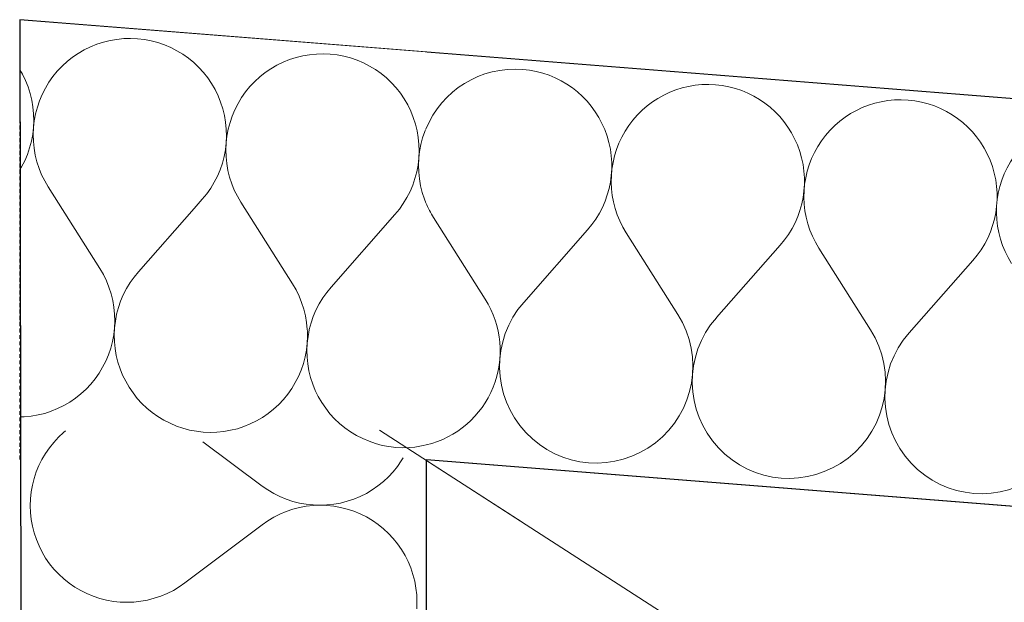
# Model space of a CAD drawing. Header units: millimetres. Extents: x -23738 to 4435, y -2716 to 20653.
# Tile 153 of 160: x -11148 to -10760, y 18761 to 18991. Entities that reach past the tile are written whole.
import ezdxf

# ---------------------------------------------------------------- set-up
doc = ezdxf.new("R2010")
doc.units = ezdxf.units.MM
doc.header["$MEASUREMENT"] = 0
for name, pattern in [('Wipeout_Contour', [1000, 0, -1000]), ('Čerchovaná', [450, 200, -117.5, 15, -117.5]), ('Čárkovaná S', [2.5, 1.5, -1])]:
    doc.linetypes.add(name, pattern=pattern)
for name, color, linetype in [('9._POHLED ZÁPADNÍ_2_2D prvky - obecné', 7, 'Continuous'), ('9._POHLED ZÁPADNÍ_2_Konstrukce - krov', 7, 'Continuous'), ('9._POHLED ZÁPADNÍ_2_Konstrukce - nosné', 7, 'Continuous'), ('9._POHLED ZÁPADNÍ_2_Kresby a obrázky', 7, 'Continuous'), ('9._POHLED ZÁPADNÍ_2_Nové_Konstrukce - nosné', 7, 'Continuous'), ('9._POHLED ZÁPADNÍ_2_Nové_Výplně - Povrchové', 7, 'Continuous'), ('9._POHLED ZÁPADNÍ_2_Nové_Výplně – Řezové', 7, 'Continuous'), ('9._POHLED ZÁPADNÍ_2_Výplně - Povrchové', 7, 'Continuous'), ('9._POHLED ZÁPADNÍ_2_VÝTAH VAR 1', 7, 'Continuous')]:
    doc.layers.add(name, color=color, linetype=linetype)

# ---------------------------------------------------------------- blocks, each defined once
blk = doc.blocks.new('*X14', base_point=(-24533.14, -6254.22))
at = {"layer": '9._POHLED ZÁPADNÍ_2_Nové_Výplně – Řezové', "color": 21, "linetype": 'Continuous', "lineweight": 20, "true_color": 0xffaaaa}
for p, q in [((-11147.33, 18969.3), (-11148.35, 18971.06)), ((-11146.13, 18966.86), (-11147.33, 18969.3)), ((-11133.56, 18970.45), (-11135.29, 18968.35)), ((-11131.7, 18972.43), (-11133.56, 18970.45)), ((-11131.54, 18972.57), (-11131.7, 18972.43)), ((-11145.11, 18964.34), (-11146.13, 18966.86)), ((-11136.86, 18966.12), (-11138.26, 18963.8)), ((-11135.29, 18968.35), (-11136.86, 18966.12)), ((-11144.27, 18961.75), (-11145.11, 18964.34)), ((-11143.62, 18959.11), (-11144.27, 18961.75)), ((-11138.26, 18963.8), (-11139.5, 18961.37)), ((-11143.16, 18956.43), (-11143.62, 18959.11)), ((-11140.56, 18958.87), (-11141.43, 18956.29)), ((-11139.5, 18961.37), (-11140.56, 18958.87)), ((-11142.89, 18953.72), (-11143.16, 18956.43)), ((-11142.82, 18951), (-11142.89, 18953.72)), ((-11142.13, 18953.66), (-11142.63, 18950.99)), ((-11141.43, 18956.29), (-11142.13, 18953.66)), ((-11142.94, 18948.28), (-11142.82, 18951)), ((-11142.63, 18950.99), (-11142.94, 18948.28)), ((-11143.25, 18945.58), (-11142.94, 18948.28)), ((-11142.94, 18948.28), (-11143.06, 18945.57)), ((-11144.46, 18940.28), (-11143.76, 18942.91)), ((-11143.76, 18942.91), (-11143.25, 18945.58)), ((-11143.06, 18945.57), (-11142.98, 18942.85)), ((-11142.98, 18942.85), (-11142.71, 18940.14)), ((-11145.34, 18937.7), (-11144.46, 18940.28)), ((-11142.71, 18940.14), (-11142.24, 18937.46)), ((-11147.64, 18932.78), (-11146.4, 18935.2)), ((-11146.4, 18935.2), (-11145.34, 18937.7)), ((-11142.24, 18937.46), (-11141.59, 18934.82)), ((-11141.59, 18934.82), (-11140.75, 18932.23)), ((-11148.28, 18931.72), (-11147.64, 18932.78)), ((-11140.75, 18932.23), (-11139.73, 18929.71)), ((-11139.73, 18929.71), (-11138.53, 18927.27)), ((-11138.53, 18927.27), (-11137.15, 18924.92)), ((-11116.78, 18892.73), (-11137.15, 18924.92)), ((-11101.59, 18891.52), (-11079.61, 18916.45)), ((-11115.41, 18890.38), (-11116.78, 18892.73)), ((-11114.21, 18887.94), (-11115.41, 18890.38)), ((-11113.19, 18885.42), (-11114.21, 18887.94)), ((-11103.32, 18889.42), (-11104.89, 18887.2)), ((-11101.59, 18891.52), (-11103.32, 18889.42)), ((-11112.35, 18882.83), (-11113.19, 18885.42)), ((-11106.3, 18884.87), (-11107.54, 18882.45)), ((-11104.89, 18887.2), (-11106.3, 18884.87)), ((-11111.69, 18880.19), (-11112.35, 18882.83)), ((-11111.23, 18877.51), (-11111.69, 18880.19)), ((-11108.6, 18879.94), (-11109.48, 18877.37)), ((-11107.54, 18882.45), (-11108.6, 18879.94)), ((-11110.96, 18874.8), (-11111.23, 18877.51)), ((-11109.48, 18877.37), (-11110.18, 18874.74)), ((-11110.88, 18872.08), (-11110.96, 18874.8)), ((-11110.18, 18874.74), (-11110.68, 18872.06)), ((-11111.31, 18866.66), (-11111, 18869.36)), ((-11111, 18869.36), (-11111.12, 18866.64)), ((-11111, 18869.36), (-11110.88, 18872.08)), ((-11110.68, 18872.06), (-11111, 18869.36)), ((-11111.81, 18863.99), (-11111.31, 18866.66)), ((-11111.12, 18866.64), (-11111.05, 18863.92)), ((-11035.05, 18863.32), (-11034.93, 18866.04)), ((-11034.73, 18866.03), (-11035.05, 18863.32)), ((-11034.93, 18866.04), (-11034.99, 18868.23)), ((-11034.43, 18867.62), (-11034.73, 18866.03)), ((-11113.38, 18858.78), (-11112.5, 18861.35)), ((-11112.5, 18861.35), (-11111.81, 18863.99)), ((-11111.05, 18863.92), (-11110.78, 18861.22)), ((-11110.78, 18861.22), (-11110.32, 18858.54)), ((-11035.86, 18857.95), (-11035.36, 18860.62)), ((-11035.36, 18860.62), (-11035.05, 18863.32)), ((-11035.05, 18863.32), (-11035.17, 18860.61)), ((-11035.17, 18860.61), (-11035.09, 18857.89)), ((-11114.44, 18856.27), (-11113.38, 18858.78)), ((-11110.32, 18858.54), (-11109.67, 18855.89)), ((-11036.55, 18855.32), (-11035.86, 18857.95)), ((-11035.09, 18857.89), (-11034.83, 18855.18)), ((-11117.08, 18851.52), (-11115.68, 18853.85)), ((-11115.68, 18853.85), (-11114.44, 18856.27)), ((-11109.67, 18855.89), (-11108.83, 18853.31)), ((-11108.83, 18853.31), (-11107.81, 18850.78)), ((-11038.49, 18850.24), (-11037.43, 18852.74)), ((-11037.43, 18852.74), (-11036.55, 18855.32)), ((-11034.83, 18855.18), (-11034.37, 18852.5)), ((-11120.37, 18847.19), (-11118.65, 18849.3)), ((-11118.65, 18849.3), (-11117.08, 18851.52)), ((-11107.81, 18850.78), (-11106.61, 18848.34)), ((-11039.73, 18847.81), (-11038.49, 18850.24)), ((-11034.37, 18852.5), (-11033.72, 18849.86)), ((-11033.72, 18849.86), (-11032.88, 18847.27)), ((-11124.25, 18843.38), (-11122.24, 18845.22)), ((-11122.24, 18845.22), (-11120.37, 18847.19)), ((-11106.61, 18848.34), (-11105.24, 18845.99)), ((-11105.24, 18845.99), (-11103.71, 18843.74)), ((-11042.7, 18843.26), (-11041.13, 18845.48)), ((-11041.13, 18845.48), (-11039.73, 18847.81)), ((-11032.88, 18847.27), (-11031.86, 18844.75)), ((-11128.63, 18840.15), (-11126.38, 18841.69)), ((-11126.38, 18841.69), (-11124.25, 18843.38)), ((-11103.71, 18843.74), (-11102.02, 18841.61)), ((-11102.02, 18841.61), (-11100.18, 18839.6)), ((-11046.29, 18839.18), (-11044.42, 18841.16)), ((-11044.42, 18841.16), (-11042.7, 18843.26)), ((-11031.86, 18844.75), (-11030.66, 18842.3)), ((-11030.66, 18842.3), (-11029.29, 18839.95)), ((-11135.94, 18836.56), (-11133.42, 18837.58)), ((-11133.42, 18837.58), (-11130.98, 18838.78)), ((-11130.98, 18838.78), (-11128.63, 18840.15)), ((-11100.18, 18839.6), (-11098.21, 18837.73)), ((-11098.21, 18837.73), (-11096.1, 18836.01)), ((-11050.43, 18835.65), (-11048.3, 18837.34)), ((-11048.3, 18837.34), (-11046.29, 18839.18)), ((-11029.29, 18839.95), (-11027.76, 18837.7)), ((-11027.76, 18837.7), (-11026.07, 18835.57)), ((-11148.11, 18834.3), (-11146.56, 18834.34)), ((-11146.56, 18834.34), (-11143.85, 18834.61)), ((-11143.85, 18834.61), (-11141.17, 18835.07)), ((-11141.17, 18835.07), (-11138.53, 18835.72)), ((-11138.53, 18835.72), (-11135.94, 18836.56)), ((-11096.1, 18836.01), (-11093.88, 18834.44)), ((-11093.88, 18834.44), (-11091.55, 18833.03)), ((-11055.03, 18832.74), (-11052.68, 18834.11)), ((-11052.68, 18834.11), (-11050.43, 18835.65)), ((-11026.07, 18835.57), (-11024.23, 18833.57)), ((-11024.23, 18833.57), (-11022.26, 18831.7)), ((-11091.55, 18833.03), (-11089.13, 18831.8)), ((-11089.13, 18831.8), (-11086.62, 18830.73)), ((-11086.62, 18830.73), (-11084.05, 18829.85)), ((-11084.05, 18829.85), (-11081.42, 18829.16)), ((-11065.22, 18829.03), (-11062.58, 18829.68)), ((-11062.58, 18829.68), (-11059.99, 18830.52)), ((-11059.99, 18830.52), (-11057.47, 18831.55)), ((-11057.47, 18831.55), (-11055.03, 18832.74)), ((-11022.26, 18831.7), (-11020.15, 18829.97)), ((-11020.15, 18829.97), (-11017.93, 18828.4)), ((-11081.42, 18829.16), (-11078.75, 18828.66)), ((-11078.75, 18828.66), (-11076.04, 18828.34)), ((-11076.04, 18828.34), (-11073.33, 18828.22)), ((-11073.33, 18828.22), (-11070.61, 18828.3)), ((-11070.61, 18828.3), (-11067.9, 18828.57)), ((-11067.9, 18828.57), (-11065.22, 18829.03)), ((-11017.93, 18828.4), (-11015.6, 18826.99)), ((-11015.6, 18826.99), (-11013.18, 18825.76)), ((-11013.18, 18825.76), (-11010.67, 18824.7)), ((-11010.67, 18824.7), (-11008.1, 18823.82)), ((-11008.1, 18823.82), (-11005.47, 18823.12)), ((-11005.47, 18823.12), (-11002.8, 18822.62)), ((-11002.8, 18822.62), (-11000.09, 18822.31)), ((-11000.09, 18822.31), (-10997.38, 18822.19)), ((-10997.38, 18822.19), (-10994.66, 18822.26)), ((-10994.66, 18822.26), (-10992.64, 18822.46))]:
    blk.add_line(p, q, dxfattribs=at)
blk = doc.blocks.new('*X15', base_point=(-24533.14, -6254.22))
at = {"layer": '9._POHLED ZÁPADNÍ_2_Nové_Výplně – Řezové', "color": 21, "linetype": 'Continuous', "lineweight": 20, "true_color": 0xffaaaa}
for p, q in [((-11118, 18981.08), (-11120.52, 18980.06)), ((-11115.41, 18981.92), (-11118, 18981.08)), ((-11112.77, 18982.58), (-11115.41, 18981.92)), ((-11110.09, 18983.04), (-11112.77, 18982.58)), ((-11107.38, 18983.31), (-11110.09, 18983.04)), ((-11104.66, 18983.38), (-11107.38, 18983.31)), ((-11101.94, 18983.26), (-11104.66, 18983.38)), ((-11099.24, 18982.95), (-11101.94, 18983.26)), ((-11096.57, 18982.45), (-11099.24, 18982.95)), ((-11093.94, 18981.75), (-11096.57, 18982.45)), ((-11091.36, 18980.87), (-11093.94, 18981.75)), ((-11088.86, 18979.81), (-11091.36, 18980.87)), ((-11125.31, 18977.49), (-11127.56, 18975.96)), ((-11122.96, 18978.86), (-11125.31, 18977.49)), ((-11120.52, 18980.06), (-11122.96, 18978.86)), ((-11086.44, 18978.58), (-11088.86, 18979.81)), ((-11084.11, 18977.17), (-11086.44, 18978.58)), ((-11081.88, 18975.6), (-11084.11, 18977.17)), ((-11034.14, 18977), (-11036.82, 18976.54)), ((-11031.43, 18977.27), (-11034.14, 18977)), ((-11028.71, 18977.34), (-11031.43, 18977.27)), ((-11025.99, 18977.23), (-11028.71, 18977.34)), ((-11023.29, 18976.91), (-11025.99, 18977.23)), ((-11129.69, 18974.27), (-11131.54, 18972.57)), ((-11127.56, 18975.96), (-11129.69, 18974.27)), ((-11079.78, 18973.87), (-11081.88, 18975.6)), ((-11077.8, 18972), (-11079.78, 18973.87)), ((-11044.57, 18974.02), (-11047.01, 18972.83)), ((-11042.05, 18975.05), (-11044.57, 18974.02)), ((-11039.46, 18975.89), (-11042.05, 18975.05)), ((-11036.82, 18976.54), (-11039.46, 18975.89)), ((-11020.62, 18976.41), (-11023.29, 18976.91)), ((-11017.99, 18975.72), (-11020.62, 18976.41)), ((-11015.41, 18974.84), (-11017.99, 18975.72)), ((-11012.91, 18973.77), (-11015.41, 18974.84)), ((-11010.48, 18972.54), (-11012.91, 18973.77)), ((-11075.97, 18970), (-11077.8, 18972)), ((-11074.28, 18967.87), (-11075.97, 18970)), ((-11051.61, 18969.92), (-11053.74, 18968.23)), ((-11049.36, 18971.46), (-11051.61, 18969.92)), ((-11047.01, 18972.83), (-11049.36, 18971.46)), ((-11008.16, 18971.13), (-11010.48, 18972.54)), ((-11005.93, 18969.56), (-11008.16, 18971.13)), ((-11003.83, 18967.84), (-11005.93, 18969.56)), ((-11072.74, 18965.62), (-11074.28, 18967.87)), ((-11071.38, 18963.27), (-11072.74, 18965.62)), ((-11055.74, 18966.39), (-11057.61, 18964.41)), ((-11053.74, 18968.23), (-11055.74, 18966.39)), ((-11001.85, 18965.97), (-11003.83, 18967.84)), ((-11000.02, 18963.96), (-11001.85, 18965.97)), ((-11070.18, 18960.82), (-11071.38, 18963.27)), ((-11059.34, 18962.31), (-11060.9, 18960.09)), ((-11057.61, 18964.41), (-11059.34, 18962.31)), ((-10998.33, 18961.83), (-11000.02, 18963.96)), ((-10996.79, 18959.58), (-10998.33, 18961.83)), ((-11069.16, 18958.3), (-11070.18, 18960.82)), ((-11068.32, 18955.71), (-11069.16, 18958.3)), ((-11062.31, 18957.76), (-11063.55, 18955.33)), ((-11060.9, 18960.09), (-11062.31, 18957.76)), ((-10995.43, 18957.23), (-10996.79, 18959.58)), ((-11067.67, 18953.07), (-11068.32, 18955.71)), ((-11063.55, 18955.33), (-11064.61, 18952.83)), ((-10994.23, 18954.79), (-10995.43, 18957.23)), ((-10993.21, 18952.26), (-10994.23, 18954.79)), ((-11067.21, 18950.39), (-11067.67, 18953.07)), ((-11066.94, 18947.68), (-11067.21, 18950.39)), ((-11065.48, 18950.25), (-11066.18, 18947.62)), ((-11064.61, 18952.83), (-11065.48, 18950.25)), ((-10992.37, 18949.68), (-10993.21, 18952.26)), ((-11066.87, 18944.96), (-11066.94, 18947.68)), ((-11066.18, 18947.62), (-11066.68, 18944.95)), ((-10991.72, 18947.03), (-10992.37, 18949.68)), ((-10991.26, 18944.35), (-10991.72, 18947.03)), ((-10988.65, 18946.79), (-10989.53, 18944.21)), ((-10988.31, 18947.61), (-10988.65, 18946.79)), ((-11067.3, 18939.54), (-11066.99, 18942.25)), ((-11066.99, 18942.25), (-11067.11, 18939.53)), ((-11066.99, 18942.25), (-11066.87, 18944.96)), ((-11066.68, 18944.95), (-11066.99, 18942.25)), ((-10990.99, 18941.64), (-10991.26, 18944.35)), ((-10989.53, 18944.21), (-10990.23, 18941.58)), ((-11067.81, 18936.87), (-11067.3, 18939.54)), ((-11067.11, 18939.53), (-11067.03, 18936.81)), ((-10991.04, 18936.21), (-10990.92, 18938.93)), ((-10990.73, 18938.91), (-10991.04, 18936.21)), ((-10990.92, 18938.93), (-10990.99, 18941.64)), ((-10990.23, 18941.58), (-10990.73, 18938.91)), ((-11068.5, 18934.24), (-11067.81, 18936.87)), ((-11067.03, 18936.81), (-11066.76, 18934.1)), ((-10991.35, 18933.51), (-10991.04, 18936.21)), ((-10991.04, 18936.21), (-10991.16, 18933.49)), ((-11070.45, 18929.16), (-11069.39, 18931.67)), ((-11069.39, 18931.67), (-11068.5, 18934.24)), ((-11066.76, 18934.1), (-11066.29, 18931.42)), ((-11066.29, 18931.42), (-11065.64, 18928.78)), ((-10992.55, 18928.2), (-10991.86, 18930.83)), ((-10991.86, 18930.83), (-10991.35, 18933.51)), ((-10991.16, 18933.49), (-10991.08, 18930.77)), ((-10991.08, 18930.77), (-10990.81, 18928.06)), ((-11073.1, 18924.41), (-11071.69, 18926.74)), ((-11071.69, 18926.74), (-11070.45, 18929.16)), ((-11065.64, 18928.78), (-11064.8, 18926.19)), ((-10993.44, 18925.63), (-10992.55, 18928.2)), ((-10990.81, 18928.06), (-10990.34, 18925.38)), ((-11074.67, 18922.19), (-11073.1, 18924.41)), ((-11064.8, 18926.19), (-11063.78, 18923.67)), ((-11063.78, 18923.67), (-11062.58, 18921.23)), ((-10995.74, 18920.7), (-10994.5, 18923.12)), ((-10994.5, 18923.12), (-10993.44, 18925.63)), ((-10990.34, 18925.38), (-10989.69, 18922.74)), ((-10989.69, 18922.74), (-10988.85, 18920.15)), ((-11079.61, 18916.45), (-11076.39, 18920.09)), ((-11076.39, 18920.09), (-11074.67, 18922.19)), ((-11062.58, 18921.23), (-11061.2, 18918.88)), ((-11040.83, 18886.69), (-11061.2, 18918.88)), ((-10997.15, 18918.37), (-10995.74, 18920.7)), ((-10988.85, 18920.15), (-10988.26, 18918.7)), ((-11000.44, 18914.05), (-10998.72, 18916.15)), ((-10998.72, 18916.15), (-10997.15, 18918.37)), ((-11025.64, 18885.48), (-11000.44, 18914.05)), ((-11039.46, 18884.34), (-11040.83, 18886.69)), ((-11038.26, 18881.9), (-11039.46, 18884.34)), ((-11025.64, 18885.48), (-11027.37, 18883.38)), ((-11037.24, 18879.38), (-11038.26, 18881.9)), ((-11028.94, 18881.16), (-11030.35, 18878.83)), ((-11027.37, 18883.38), (-11028.94, 18881.16)), ((-11036.4, 18876.79), (-11037.24, 18879.38)), ((-11035.74, 18874.15), (-11036.4, 18876.79)), ((-11031.59, 18876.41), (-11032.65, 18873.9)), ((-11030.35, 18878.83), (-11031.59, 18876.41)), ((-11035.28, 18871.47), (-11035.74, 18874.15)), ((-11032.65, 18873.9), (-11033.53, 18871.33)), ((-11035.01, 18868.76), (-11035.28, 18871.47)), ((-11034.99, 18868.23), (-11035.01, 18868.76)), ((-11034.23, 18868.7), (-11034.43, 18867.62)), ((-11033.53, 18871.33), (-11034.23, 18868.7)), ((-10992.64, 18822.46), (-10991.95, 18822.53)), ((-10991.95, 18822.53), (-10989.27, 18822.99)), ((-10989.27, 18822.99), (-10988.09, 18823.29))]:
    blk.add_line(p, q, dxfattribs=at)
blk = doc.blocks.new('*X16', base_point=(-24533.14, -6254.22))
at = {"layer": '9._POHLED ZÁPADNÍ_2_Nové_Výplně – Řezové', "color": 21, "linetype": 'Continuous', "lineweight": 20, "true_color": 0xffaaaa}
for p, q in [((-10964.88, 18880.65), (-10985.25, 18912.84)), ((-10949.69, 18879.44), (-10924.49, 18908.01)), ((-10888.93, 18874.61), (-10909.3, 18906.8)), ((-10873.74, 18873.41), (-10848.54, 18901.97)), ((-10812.98, 18868.58), (-10833.35, 18900.77)), ((-10797.79, 18867.37), (-10772.59, 18895.94))]:
    blk.add_line(p, q, dxfattribs=at)
for centre, start, end in [((-10953.06, 18933.21), 85.4546, 157.7091), ((-10953.06, 18933.21), 318.5847, 85.4546), ((-10877.11, 18927.17), 85.4546, 212.3245), ((-10877.11, 18927.17), 318.5847, 85.4546), ((-10801.16, 18921.14), 85.4546, 212.3245), ((-10801.16, 18921.14), 318.5847, 85.4546), ((-10725.21, 18915.1), 85.4546, 212.3245), ((-10953.06, 18933.21), 202.4941, 212.3245), ((-10997.07, 18860.28), 283.643, 32.3245), ((-10921.12, 18854.24), 138.5847, 32.3245), ((-10845.17, 18848.2), 138.5847, 32.3245), ((-10769.22, 18842.17), 138.5847, 32.3245)]:
    blk.add_arc(centre, 38.1, start, end, dxfattribs=at)
blk = doc.blocks.new('*X21', base_point=(-24533.14, -6254.22))
at = {"layer": '9._POHLED ZÁPADNÍ_2_Nové_Výplně – Řezové', "color": 21, "linetype": 'Continuous', "lineweight": 20, "true_color": 0xffaaaa}
for p, q in [((-11133.12, 18826.29), (-11134.97, 18824.29)), ((-11131.13, 18828.14), (-11133.12, 18826.29)), ((-11130.28, 18828.83), (-11131.13, 18828.14)), ((-11136.67, 18822.17), (-11138.22, 18819.94)), ((-11134.97, 18824.29), (-11136.67, 18822.17)), ((-11052.82, 18807.1), (-11076.14, 18824.53)), ((-11138.22, 18819.94), (-11139.61, 18817.59)), ((-10997.94, 18817.07), (-10997.24, 18818.26)), ((-11140.82, 18815.16), (-11141.86, 18812.64)), ((-11139.61, 18817.59), (-11140.82, 18815.16)), ((-11001.19, 18812.71), (-10999.49, 18814.84)), ((-10999.49, 18814.84), (-10997.94, 18817.07)), ((-11142.71, 18810.06), (-11143.38, 18807.42)), ((-11141.86, 18812.64), (-11142.71, 18810.06)), ((-11005.03, 18808.86), (-11003.04, 18810.72)), ((-11003.04, 18810.72), (-11001.19, 18812.71)), ((-11143.38, 18807.42), (-11143.86, 18804.75)), ((-11052.82, 18807.1), (-11050.59, 18805.55)), ((-11009.38, 18805.6), (-11007.15, 18807.15)), ((-11007.15, 18807.15), (-11005.03, 18808.86)), ((-11143.86, 18804.75), (-11144.14, 18802.04)), ((-11050.59, 18805.55), (-11048.25, 18804.17)), ((-11048.25, 18804.17), (-11045.81, 18802.95)), ((-11045.81, 18802.95), (-11043.3, 18801.91)), ((-11016.66, 18801.94), (-11014.15, 18802.99)), ((-11014.15, 18802.99), (-11011.72, 18804.21)), ((-11011.72, 18804.21), (-11009.38, 18805.6)), ((-11144.14, 18802.04), (-11144.24, 18799.32)), ((-11144.24, 18799.32), (-11144.14, 18796.6)), ((-11043.3, 18801.91), (-11040.71, 18801.06)), ((-11040.71, 18801.06), (-11038.08, 18800.39)), ((-11038.07, 18798.63), (-11040.71, 18797.95)), ((-11038.08, 18800.39), (-11035.4, 18799.91)), ((-11035.4, 18799.12), (-11038.07, 18798.63)), ((-11035.4, 18799.91), (-11032.69, 18799.62)), ((-11032.69, 18799.42), (-11035.4, 18799.12)), ((-11032.69, 18799.62), (-11029.98, 18799.52)), ((-11029.98, 18799.52), (-11032.69, 18799.42)), ((-11029.98, 18799.52), (-11027.26, 18799.62)), ((-11027.26, 18799.43), (-11029.98, 18799.52)), ((-11027.26, 18799.62), (-11024.55, 18799.92)), ((-11024.55, 18799.15), (-11027.26, 18799.43)), ((-11024.55, 18799.92), (-11021.88, 18800.4)), ((-11021.87, 18798.67), (-11024.55, 18799.15)), ((-11021.88, 18800.4), (-11019.24, 18801.08)), ((-11019.24, 18798.01), (-11021.87, 18798.67)), ((-11019.24, 18801.08), (-11016.66, 18801.94)), ((-11144.14, 18796.6), (-11143.84, 18793.9)), ((-11048.23, 18794.82), (-11050.56, 18793.42)), ((-11045.8, 18796.04), (-11048.23, 18794.82)), ((-11043.29, 18797.09), (-11045.8, 18796.04)), ((-11040.71, 18797.95), (-11043.29, 18797.09)), ((-11016.65, 18797.15), (-11019.24, 18798.01)), ((-11014.14, 18796.12), (-11016.65, 18797.15)), ((-11011.7, 18794.9), (-11014.14, 18796.12)), ((-11009.36, 18793.52), (-11011.7, 18794.9)), ((-11143.84, 18793.9), (-11143.35, 18791.22)), ((-11143.35, 18791.22), (-11142.67, 18788.59)), ((-11052.8, 18791.86), (-11083.23, 18768.95)), ((-11050.56, 18793.42), (-11052.8, 18791.86)), ((-11007.12, 18791.97), (-11009.36, 18793.52)), ((-11005, 18790.27), (-11007.12, 18791.97)), ((-11142.67, 18788.59), (-11141.81, 18786.01)), ((-11003, 18788.42), (-11005, 18790.27)), ((-11001.15, 18786.44), (-11003, 18788.42)), ((-11141.81, 18786.01), (-11140.76, 18783.5)), ((-11140.76, 18783.5), (-11139.54, 18781.07)), ((-10999.43, 18784.32), (-11001.15, 18786.44)), ((-10997.88, 18782.09), (-10999.43, 18784.32)), ((-11139.54, 18781.07), (-11138.15, 18778.73)), ((-10996.48, 18779.75), (-10997.88, 18782.09)), ((-10995.26, 18777.32), (-10996.48, 18779.75)), ((-11138.15, 18778.73), (-11136.59, 18776.5)), ((-11136.59, 18776.5), (-11134.88, 18774.38)), ((-10994.22, 18774.81), (-10995.26, 18777.32)), ((-11134.88, 18774.38), (-11133.02, 18772.4)), ((-11133.02, 18772.4), (-11131.03, 18770.55)), ((-10993.35, 18772.23), (-10994.22, 18774.81)), ((-10992.67, 18769.6), (-10993.35, 18772.23)), ((-11131.03, 18770.55), (-11128.91, 18768.84)), ((-11128.91, 18768.84), (-11126.67, 18767.3)), ((-11087.8, 18766), (-11085.46, 18767.4)), ((-11085.46, 18767.4), (-11083.23, 18768.95)), ((-10992.19, 18766.92), (-10992.67, 18769.6)), ((-11126.67, 18767.3), (-11124.33, 18765.91)), ((-11124.33, 18765.91), (-11121.89, 18764.7)), ((-11121.89, 18764.7), (-11119.37, 18763.67)), ((-11119.37, 18763.67), (-11116.79, 18762.81)), ((-11095.32, 18762.86), (-11092.74, 18763.73)), ((-11092.74, 18763.73), (-11090.23, 18764.78)), ((-11090.23, 18764.78), (-11087.8, 18766)), ((-10991.89, 18764.21), (-10992.19, 18766.92)), ((-10991.79, 18761.5), (-10991.89, 18764.21)), ((-11116.79, 18762.81), (-11114.15, 18762.15)), ((-11114.15, 18762.15), (-11111.47, 18761.67)), ((-11111.47, 18761.67), (-11108.77, 18761.38)), ((-11108.77, 18761.38), (-11106.05, 18761.29)), ((-11106.05, 18761.29), (-11103.33, 18761.4)), ((-11103.33, 18761.4), (-11100.63, 18761.69)), ((-11100.63, 18761.69), (-11097.95, 18762.18)), ((-11097.95, 18762.18), (-11095.32, 18762.86)), ((-10991.88, 18758.78), (-10991.79, 18761.5))]:
    blk.add_line(p, q, dxfattribs=at)

msp = doc.modelspace()

# ---------------------------------------------------------------- linework, layer by layer
at = {"layer": '9._POHLED ZÁPADNÍ_2_Kresby a obrázky', "color": 7, "linetype": 'Čárkovaná S', "lineweight": 13}
for p, q in [((-10994.66, 18817.65), (-10994.66, 18978.09)), ((-10988.66, 18817.58), (-10988.67, 18978.01))]:
    msp.add_line(p, q, dxfattribs=at)

# ---------------------------------------------------------------- next in the draw order: wipeouts: each hides what was drawn before it
at = {"color": 254, "linetype": 'Wipeout_Contour', "lineweight": 0, "ltscale": 65694.246812}
msp.add_wipeout([(-10988.08, 18817.53), (-11148.39, 18990.78), (-11148.1, 18830.25)], dxfattribs=at).dxf.layer = '9._POHLED ZÁPADNÍ_2_Nové_Výplně - Povrchové'

# ---------------------------------------------------------------- next in the draw order: wipeouts: each hides what was drawn before it
at = {"color": 254, "linetype": 'Wipeout_Contour', "lineweight": 0, "ltscale": 65742.328064}
msp.add_wipeout([(-11148.39, 18990.78), (-10988.08, 18817.53), (-10988.36, 18978.06)], dxfattribs=at).dxf.layer = '9._POHLED ZÁPADNÍ_2_Nové_Výplně - Povrchové'

# ---------------------------------------------------------------- next in the draw order: linework, layer by layer
at = {"layer": '9._POHLED ZÁPADNÍ_2_Nové_Konstrukce - nosné', "color": 1, "linetype": 'Continuous', "lineweight": 25, "flags": 128}
msp.add_lwpolyline([(-11148.39, 18990.78), (-11148.1, 18830.25)], dxfattribs=at)

# ---------------------------------------------------------------- next in the draw order: wipeouts: each hides what was drawn before it
at = {"color": 254, "linetype": 'Wipeout_Contour', "lineweight": 0, "ltscale": 79825.826241}
msp.add_wipeout([(-321.69, 18130.07), (-10988.36, 18978.06), (-10988.08, 18817.53), (-321.69, 17969.56)], dxfattribs=at).dxf.layer = '9._POHLED ZÁPADNÍ_2_Nové_Výplně - Povrchové'

# ---------------------------------------------------------------- next in the draw order: linework, layer by layer
at = {"layer": '9._POHLED ZÁPADNÍ_2_Nové_Konstrukce - nosné', "color": 1, "linetype": 'Continuous', "lineweight": 25, "flags": 128}
for points in [[(-321.69, 18130.07), (-11148.39, 18990.78)], [(-10988.08, 18817.53), (-321.69, 17969.56)]]:
    msp.add_lwpolyline(points, dxfattribs=at)

# ---------------------------------------------------------------- next in the draw order: wipeouts: each hides what was drawn before it
at = {"color": 254, "linetype": 'Wipeout_Contour', "lineweight": 0, "ltscale": 72283.801497}
msp.add_wipeout([(-11148.1, 18830.25), (-11130.82, 9083.32), (-10970.82, 9083.6), (-10988.08, 18817.53)], dxfattribs=at).dxf.layer = '9._POHLED ZÁPADNÍ_2_Nové_Výplně - Povrchové'

# ---------------------------------------------------------------- next in the draw order: linework, layer by layer
at = {"layer": '9._POHLED ZÁPADNÍ_2_Nové_Konstrukce - nosné', "color": 1, "linetype": 'Continuous', "lineweight": 25, "flags": 128}
for points in [[(-11148.1, 18830.25), (-11130.82, 9083.32)], [(-10970.82, 9083.6), (-10988.08, 18817.53)]]:
    msp.add_lwpolyline(points, dxfattribs=at)

# ---------------------------------------------------------------- next in the draw order: wipeouts: each hides what was drawn before it
at = {"color": 254, "linetype": 'Wipeout_Contour', "lineweight": 0, "ltscale": 64470.851087}
msp.add_wipeout([(-10988.66, 18817.58), (-10536.56, 18330.21), (-10538.5, 18781.79)], dxfattribs=at).dxf.layer = '9._POHLED ZÁPADNÍ_2_Výplně - Povrchové'

# ---------------------------------------------------------------- next in the draw order: wipeouts: each hides what was drawn before it
at = {"color": 254, "linetype": 'Wipeout_Contour', "lineweight": 0, "ltscale": 64334.592912}
msp.add_wipeout([(-10536.56, 18330.21), (-10988.66, 18817.58), (-10986.72, 18366)], dxfattribs=at).dxf.layer = '9._POHLED ZÁPADNÍ_2_Výplně - Povrchové'

# ---------------------------------------------------------------- next in the draw order: linework, layer by layer
at = {"layer": '9._POHLED ZÁPADNÍ_2_Konstrukce - nosné', "color": 251, "linetype": 'Continuous', "lineweight": 20, "true_color": 0x6a6a6a, "flags": 128}
for points in [[(-10988.66, 18817.58), (-10538.5, 18781.79)], [(-10988.66, 18817.58), (-10946.75, 9064.83)]]:
    msp.add_lwpolyline(points, dxfattribs=at)

# ---------------------------------------------------------------- next in the draw order: wipeouts: each hides what was drawn before it
at = {"color": 254, "linetype": 'Wipeout_Contour', "lineweight": 0, "ltscale": 65694.246812}
msp.add_wipeout([(-10988.08, 18817.53), (-11148.39, 18990.78), (-11148.1, 18830.25)], dxfattribs=at).dxf.layer = '9._POHLED ZÁPADNÍ_2_Nové_Výplně – Řezové'

# ---------------------------------------------------------------- next in the draw order: block references
at = {"layer": '9._POHLED ZÁPADNÍ_2_VÝTAH VAR 1', "color": 9, "linetype": 'Continuous', "lineweight": 13}
msp.add_blockref('*X14', (-24533.14, -6254.22), dxfattribs=at)

# ---------------------------------------------------------------- next in the draw order: wipeouts: each hides what was drawn before it
at = {"color": 254, "linetype": 'Wipeout_Contour', "lineweight": 0, "ltscale": 65742.328064}
msp.add_wipeout([(-11148.39, 18990.78), (-10988.08, 18817.53), (-10988.36, 18978.06)], dxfattribs=at).dxf.layer = '9._POHLED ZÁPADNÍ_2_Nové_Výplně – Řezové'

# ---------------------------------------------------------------- next in the draw order: linework, layer by layer
at = {"layer": '9._POHLED ZÁPADNÍ_2_Nové_Konstrukce - nosné', "color": 1, "linetype": 'Continuous', "lineweight": 25, "flags": 128}
msp.add_lwpolyline([(-11148.39, 18990.78), (-11148.1, 18830.25)], dxfattribs=at)

# ---------------------------------------------------------------- next in the draw order: block references
at = {"layer": '9._POHLED ZÁPADNÍ_2_VÝTAH VAR 1', "color": 9, "linetype": 'Continuous', "lineweight": 13}
msp.add_blockref('*X15', (-24533.14, -6254.22), dxfattribs=at)

# ---------------------------------------------------------------- next in the draw order: wipeouts: each hides what was drawn before it
at = {"color": 254, "linetype": 'Wipeout_Contour', "lineweight": 0, "ltscale": 79825.826241}
msp.add_wipeout([(-321.69, 18130.07), (-10988.36, 18978.06), (-10988.08, 18817.53), (-321.69, 17969.56)], dxfattribs=at).dxf.layer = '9._POHLED ZÁPADNÍ_2_Nové_Výplně – Řezové'

# ---------------------------------------------------------------- next in the draw order: linework, layer by layer
at = {"layer": '9._POHLED ZÁPADNÍ_2_Nové_Konstrukce - nosné', "color": 1, "linetype": 'Continuous', "lineweight": 25, "flags": 128}
for points in [[(-321.69, 18130.07), (-11148.39, 18990.78)], [(-10988.08, 18817.53), (-321.69, 17969.56)]]:
    msp.add_lwpolyline(points, dxfattribs=at)

# ---------------------------------------------------------------- next in the draw order: block references
at = {"layer": '9._POHLED ZÁPADNÍ_2_VÝTAH VAR 1', "color": 9, "linetype": 'Continuous', "lineweight": 13}
msp.add_blockref('*X16', (-24533.14, -6254.22), dxfattribs=at)

# ---------------------------------------------------------------- next in the draw order: wipeouts: each hides what was drawn before it
at = {"color": 254, "linetype": 'Wipeout_Contour', "lineweight": 0, "ltscale": 72283.801497}
msp.add_wipeout([(-11148.1, 18830.25), (-11130.82, 9083.32), (-10970.82, 9083.6), (-10988.08, 18817.53)], dxfattribs=at).dxf.layer = '9._POHLED ZÁPADNÍ_2_Nové_Výplně – Řezové'

# ---------------------------------------------------------------- next in the draw order: linework, layer by layer
at = {"layer": '9._POHLED ZÁPADNÍ_2_2D prvky - obecné', "color": 214, "linetype": 'Čerchovaná', "lineweight": 20}
msp.add_line((-4140.89, 14406.18), (-10988.66, 18817.58), dxfattribs=at)
at = {"layer": '9._POHLED ZÁPADNÍ_2_Konstrukce - krov', "color": 8, "linetype": 'Čerchovaná', "lineweight": 13}
msp.add_line((-11006.59, 18829.13), (-4140.89, 14406.18), dxfattribs=at)
at = {"layer": '9._POHLED ZÁPADNÍ_2_Kresby a obrázky', "color": 255, "linetype": 'Čárkovaná S', "lineweight": 0}
msp.add_line((-11148.38, 18817.58), (-11148.39, 18978.01), dxfattribs=at)
at = {"layer": '9._POHLED ZÁPADNÍ_2_Nové_Konstrukce - nosné', "color": 1, "linetype": 'Continuous', "lineweight": 25, "flags": 128}
for points in [[(-11148.1, 18830.25), (-11130.82, 9083.32)], [(-10970.82, 9083.6), (-10988.08, 18817.53)]]:
    msp.add_lwpolyline(points, dxfattribs=at)

# ---------------------------------------------------------------- next in the draw order: block references
at = {"layer": '9._POHLED ZÁPADNÍ_2_VÝTAH VAR 1', "color": 9, "linetype": 'Continuous', "lineweight": 13}
msp.add_blockref('*X21', (-24533.14, -6254.22), dxfattribs=at)

doc.saveas('drawing.dxf')
